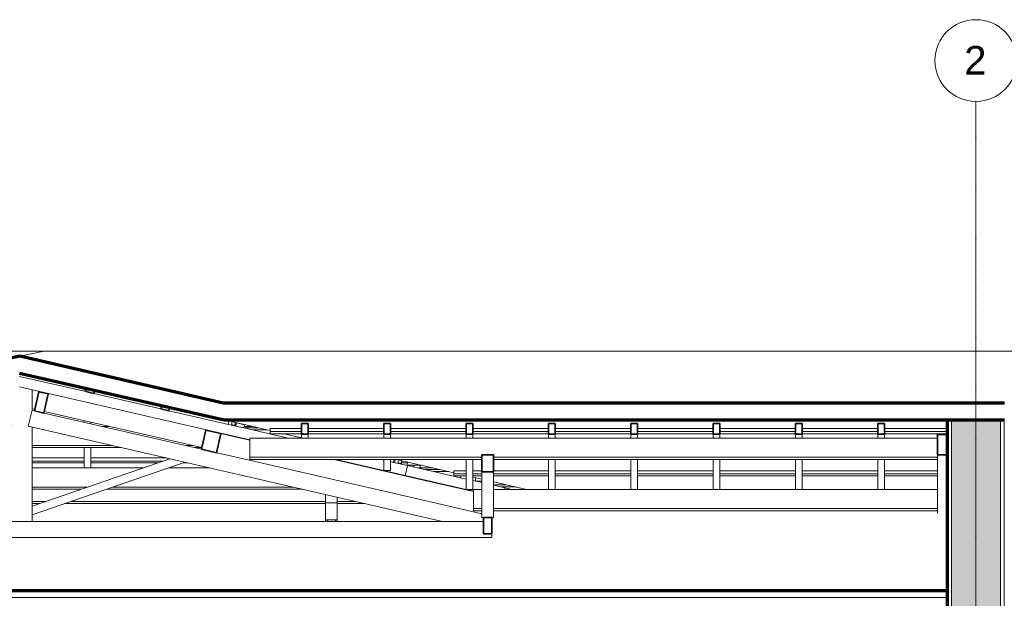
# Model space of a CAD drawing. Header units: millimetres. Extents: x -5363 to 61877, y -2112 to 8822.
# Tile 7 of 17: x 15961 to 21980, y 4677 to 8217. Entities that reach past the tile are written whole.
import ezdxf

# ---------------------------------------------------------------- set-up
doc = ezdxf.new("R2010")
doc.units = ezdxf.units.MM
doc.linetypes.add('_Traço - ponto', pattern=[16, 12, -2, 0, -2])
for name, color, linetype, lineweight in [('A-CLNG', 13, 'Continuous', 18), ('A-GENM', 13, 'Continuous', 18), ('A-GLAZ-CWMG', 51, 'Continuous', 18), ('A-ROOF', 132, 'Continuous', 18), ('A-WALL', 113, 'Continuous', 18), ('A-WALL-PATT', 111, 'Continuous', 70), ('S-GRID', 1, 'Continuous', 9), ('S-GRID-IDEN', 1, 'Continuous', 9)]:
    doc.layers.add(name, color=color, linetype=linetype, lineweight=lineweight)
doc.styles.add('Arial_2', font='arial.ttf', dxfattribs={"height": 175})

# ---------------------------------------------------------------- blocks, each defined once
blk = doc.blocks.new('Rectangular Mullion - 6x12 cm-3934083-CORTE C - CORTE DE IMPLANTAÇÃO')
at = {"layer": 'A-GLAZ-CWMG'}
for p, q in [((14404.8, 5728.7), (14502, 5728.7)), ((14808.6, 5728.7), (14818.4, 5728.7)), ((16465.1, 5728.7), (16508.6, 5728.7)), ((17332.1, 5728.7), (17380.3, 5728.7)), ((15269.8, 5598.7), (15886.8, 5598.7)), ((15886.8, 5611.5), (15330.4, 5611.5)), ((16528.8, 5611.5), (16036.8, 5611.5)), ((16036.8, 5598.7), (16584.1, 5598.7)), ((17018.5, 5611.5), (16975, 5611.5)), ((17030.3, 5598.7), (17073.8, 5598.7))]:
    blk.add_line(p, q, dxfattribs=at)
blk = doc.blocks.new('Rectangular Mullion - 6x12 cm-3934069-CORTE C - CORTE DE IMPLANTAÇÃO')
at = {"layer": 'A-GLAZ-CWMG'}
for p, q in [((17420.3, 5719.6), (17330.4, 5719.6)), ((17475.6, 5706.8), (17385.8, 5706.8))]:
    blk.add_line(p, q, dxfattribs=at)
blk = doc.blocks.new('Rectangular Mullion - 2x5 cm-4253626-CORTE C - CORTE DE IMPLANTAÇÃO')
at = {"layer": 'A-GLAZ-CWMG'}
for p, q in [((18658.4, 5425.5), (18656, 5414.7)), ((18656, 5414.7), (18690.2, 5406.8))]:
    blk.add_line(p, q, dxfattribs=at)
blk = doc.blocks.new('Rectangular Mullion - 2x5 cm-4253628-CORTE C - CORTE DE IMPLANTAÇÃO')
at = {"layer": 'A-GLAZ-CWMG'}
for p, q in [((16036.8, 5535.7), (16355.8, 5535.7)), ((16355.8, 5516.1), (16036.8, 5516.1)), ((16036.8, 5505.5), (16355.8, 5505.5)), ((16395.8, 5535.7), (16858.4, 5535.7)), ((16836.8, 5516.1), (16395.8, 5516.1)), ((16395.8, 5505.5), (16806.1, 5505.5)), ((16959.6, 5505.5), (16989.4, 5505.5)), ((18254, 5516.1), (18248.1, 5516.1)), ((18304.7, 5516.1), (18294, 5516.1)), ((18294, 5505.5), (18329.4, 5505.5))]:
    blk.add_line(p, q, dxfattribs=at)
blk = doc.blocks.new('Rectangular Mullion - 2x5 cm-4253633-CORTE C - CORTE DE IMPLANTAÇÃO')
at = {"layer": 'A-GLAZ-CWMG'}
for p, q in [((18747.1, 5394.7), (18747.1, 5414.2)), ((18747.7, 5414.2), (18747.1, 5414.2)), ((18786.7, 5394.7), (18747.1, 5394.7))]:
    blk.add_line(p, q, dxfattribs=at)
blk = doc.blocks.new('Rectangular Mullion - 2x5 cm-4253635-CORTE C - CORTE DE IMPLANTAÇÃO')
at = {"layer": 'A-GLAZ-CWMG'}
for p, q in [((18614.3, 5438.6), (18614.3, 5457.9)), ((18614.3, 5457.9), (18690.2, 5457.9)), ((18614.3, 5425.5), (18614.3, 5438.6)), ((18690.2, 5438.6), (18614.3, 5438.6)), ((18614.3, 5425.5), (18690.2, 5425.5)), ((18730.2, 5457.9), (18786.7, 5457.9)), ((18786.7, 5438.6), (18730.2, 5438.6)), ((18730.2, 5425.5), (18786.7, 5425.5)), ((18856.7, 5457.9), (19193.7, 5457.9)), ((19193.7, 5438.6), (18856.7, 5438.6)), ((18856.7, 5425.5), (19193.7, 5425.5)), ((19233.7, 5457.9), (19697.2, 5457.9)), ((19697.2, 5438.6), (19233.7, 5438.6)), ((19233.7, 5425.5), (19697.2, 5425.5)), ((19737.2, 5457.9), (20200.7, 5457.9)), ((20200.7, 5438.6), (19737.2, 5438.6)), ((19737.2, 5425.5), (20200.7, 5425.5)), ((20240.7, 5457.9), (20704.2, 5457.9)), ((20704.2, 5438.6), (20240.7, 5438.6)), ((20240.7, 5425.5), (20704.2, 5425.5)), ((20744.2, 5457.9), (21207.6, 5457.9)), ((21207.6, 5438.6), (20744.2, 5438.6)), ((20744.2, 5425.5), (21207.6, 5425.5)), ((21247.6, 5457.9), (21571.1, 5457.9)), ((21571.1, 5438.6), (21247.6, 5438.6)), ((21247.6, 5425.5), (21571.1, 5425.5))]:
    blk.add_line(p, q, dxfattribs=at)
blk = doc.blocks.new('Rectangular Mullion - 2x5 cm-4253637-CORTE C - CORTE DE IMPLANTAÇÃO')
at = {"layer": 'A-GLAZ-CWMG'}
for p, q in [((18226.8, 5513.4), (18246.5, 5508.8)), ((18246.5, 5508.8), (18250.3, 5525.6))]:
    blk.add_line(p, q, dxfattribs=at)
blk = doc.blocks.new('Rectangular Mullion - 2x5 cm-4253639-CORTE C - CORTE DE IMPLANTAÇÃO')
at = {"layer": 'A-GLAZ-CWMG'}
for p, q in [((17285.8, 5750.3), (17281.3, 5730.8)), ((17281.3, 5730.8), (17330, 5719.6)), ((17334.5, 5739.1), (17285.8, 5750.3)), ((17330, 5719.6), (17334.5, 5739.1))]:
    blk.add_line(p, q, dxfattribs=at)
blk = doc.blocks.new('Rectangular Mullion - 2x5 cm-4253640-CORTE C - CORTE DE IMPLANTAÇÃO')
at = {"layer": 'A-GLAZ-CWMG', "lineweight": 35}
for p, q in [((16827.5, 5855.7), (16823.1, 5836.2)), ((16876.3, 5844.5), (16827.5, 5855.7)), ((16871.8, 5825), (16876.3, 5844.5)), ((16823.1, 5836.2), (16871.8, 5825))]:
    blk.add_line(p, q, dxfattribs=at)
blk = doc.blocks.new('Rectangular Mullion - 2x5 cm-4253641-CORTE C - CORTE DE IMPLANTAÇÃO')
at = {"layer": 'A-GLAZ-CWMG', "lineweight": 35}
for p, q in [((16369.3, 5961.1), (16364.8, 5941.6)), ((16418.1, 5949.9), (16369.3, 5961.1)), ((16364.8, 5941.6), (16413.6, 5930.4)), ((16413.6, 5930.4), (16418.1, 5949.9))]:
    blk.add_line(p, q, dxfattribs=at)
blk = doc.blocks.new('Rectangular Mullion - 2x5 cm-4253677-CORTE C - CORTE DE IMPLANTAÇÃO')
at = {"layer": 'A-GLAZ-CWMG'}
for p, q in [((18329.4, 5490.8), (18329.4, 5510.3)), ((18330, 5510.3), (18329.4, 5510.3)), ((18415, 5490.8), (18329.4, 5490.8))]:
    blk.add_line(p, q, dxfattribs=at)
blk = doc.blocks.new('Rectangular Mullion - 2x5 cm-4253693-CORTE C - CORTE DE IMPLANTAÇÃO')
at = {"layer": 'A-GLAZ-CWMG'}
for p, q in [((17491.7, 5696.8), (17491.7, 5716.1)), ((17491.7, 5716.1), (17683.3, 5716.1)), ((17491.7, 5683.7), (17491.7, 5696.8)), ((17683.3, 5696.8), (17491.7, 5696.8)), ((17491.7, 5683.7), (17683.3, 5683.7)), ((17723.3, 5716.1), (18186.8, 5716.1)), ((18186.8, 5696.8), (17723.3, 5696.8)), ((17723.3, 5683.7), (18186.8, 5683.7)), ((18226.8, 5716.1), (18690.2, 5716.1)), ((18690.2, 5696.8), (18226.8, 5696.8)), ((18226.8, 5683.7), (18690.2, 5683.7)), ((18730.2, 5716.1), (19193.7, 5716.1)), ((19193.7, 5696.8), (18730.2, 5696.8)), ((18730.2, 5683.7), (19193.7, 5683.7)), ((19233.7, 5716.1), (19697.2, 5716.1)), ((19697.2, 5696.8), (19233.7, 5696.8)), ((19233.7, 5683.7), (19697.2, 5683.7)), ((19737.2, 5716.1), (20200.7, 5716.1)), ((20200.7, 5696.8), (19737.2, 5696.8)), ((19737.2, 5683.7), (20200.7, 5683.7)), ((20240.7, 5716.1), (20704.2, 5716.1)), ((20704.2, 5696.8), (20240.7, 5696.8)), ((20240.7, 5683.7), (20704.2, 5683.7)), ((20744.2, 5716.1), (21207.6, 5716.1)), ((21207.6, 5696.8), (20744.2, 5696.8)), ((20744.2, 5683.7), (21207.6, 5683.7)), ((21247.6, 5716.1), (21631.1, 5716.1)), ((21631.1, 5696.8), (21247.6, 5696.8)), ((21247.6, 5683.7), (21631.1, 5683.7))]:
    blk.add_line(p, q, dxfattribs=at)
blk = doc.blocks.new('Rectangular Mullion - 6x12 cm 2-3933707-CORTE C - CORTE DE IMPLANTAÇÃO')
at = {"layer": 'A-GLAZ-CWMG', "lineweight": 35}
for p, q in [((17098.8, 5706.1), (17071.9, 5589.2)), ((17190.6, 5685), (17098.8, 5706.1)), ((17163.7, 5568), (17190.6, 5685)), ((17071.9, 5589.2), (17163.7, 5568))]:
    blk.add_line(p, q, dxfattribs=at)
at = {"layer": 'A-GLAZ-CWMG'}
for p, q in [((17190.6, 5685), (17275.9, 5665.4)), ((17249, 5548.4), (17163.7, 5568))]:
    blk.add_line(p, q, dxfattribs=at)
blk = doc.blocks.new('Rectangular Mullion - 6x12 cm 2-3933784-CORTE C - CORTE DE IMPLANTAÇÃO')
at = {"layer": 'A-GLAZ-CWMG'}
for p, q in [((16052.5, 5833.6), (16036.8, 5837.2)), ((17074.1, 5598.7), (16111, 5820.2))]:
    blk.add_line(p, q, dxfattribs=at)
blk = doc.blocks.new('Rectangular Mullion - 6x12 cm 2-3933727-CORTE C - CORTE DE IMPLANTAÇÃO')
at = {"layer": 'A-GLAZ-CWMG'}
blk.add_line((21571.1, 5219), (21571.1, 5195.9), dxfattribs=at)
blk = doc.blocks.new('Rectangular Mullion - 6x12 cm 2-3932887-CORTE C - CORTE DE IMPLANTAÇÃO')
at = {"layer": 'A-GLAZ-CWMG', "lineweight": 35}
for p, q in [((21631.1, 5679.8), (21571.1, 5679.8)), ((21571.1, 5679.8), (21571.1, 5555.4)), ((21631.1, 5555.4), (21631.1, 5679.8)), ((21571.1, 5555.4), (21631.1, 5555.4))]:
    blk.add_line(p, q, dxfattribs=at)
at = {"layer": 'A-GLAZ-CWMG'}
blk.add_line((21571.1, 5555.4), (21571.1, 5533.5), dxfattribs=at)
blk = doc.blocks.new('Rectangular Mullion - 6x12 cm-3933660-CORTE C - CORTE DE IMPLANTAÇÃO')
at = {"layer": 'A-GLAZ-CWMG'}
for p, q in [((17368.5, 5541.3), (17368.5, 5657.1)), ((17368.5, 5657.1), (21571.1, 5657.1)), ((17368.5, 5525.6), (17368.5, 5541.3)), ((18786.7, 5541.3), (17368.5, 5541.3)), ((21571.1, 5541.3), (18856.7, 5541.3)), ((21571.1, 5541.3), (21571.1, 5525.6)), ((17368.5, 5525.6), (18786.7, 5525.6)), ((18856.7, 5525.6), (21571.1, 5525.6))]:
    blk.add_line(p, q, dxfattribs=at)
blk = doc.blocks.new('Rectangular Mullion - 4x6_3-3931213-CORTE C - CORTE DE IMPLANTAÇÃO')
at = {"layer": 'A-GLAZ-CWMG'}
for p, q in [((15959.6, 6034.8), (16364.8, 5941.6)), ((17368.5, 5646.2), (15959, 5970.3)), ((16413.6, 5930.4), (16823.1, 5836.2)), ((16871.8, 5825), (17281.3, 5730.9)), ((17330, 5719.7), (17601.9, 5657.1))]:
    blk.add_line(p, q, dxfattribs=at)
blk = doc.blocks.new('Rectangular Mullion - 4x6_3-3931215-CORTE C - CORTE DE IMPLANTAÇÃO')
at = {"layer": 'A-GLAZ-CWMG'}
for p, q in [((18317.6, 5427.9), (17892.7, 5525.6)), ((18173.7, 5525.6), (18186.8, 5522.6)), ((18246.5, 5508.9), (18331.7, 5489.3)), ((18331.7, 5489.3), (18317.6, 5427.9))]:
    blk.add_line(p, q, dxfattribs=at)
blk = doc.blocks.new('Rectangular Mullion - 4x6_3-3931217-CORTE C - CORTE DE IMPLANTAÇÃO')
at = {"layer": 'A-GLAZ-CWMG'}
for p, q in [((18331.7, 5489.3), (18656, 5414.7)), ((18735.5, 5331.7), (18317.6, 5427.9)), ((18730.2, 5397.6), (18786.7, 5384.6)), ((18856.7, 5368.5), (18925.8, 5352.6)), ((18925.8, 5352.6), (18923.5, 5342.7))]:
    blk.add_line(p, q, dxfattribs=at)
blk = doc.blocks.new('Rectangular Mullion - 4x6_3-3931219-CORTE C - CORTE DE IMPLANTAÇÃO')
at = {"layer": 'A-GLAZ-CWMG'}
blk.add_line((18925.8, 5352.6), (18968.9, 5342.7), dxfattribs=at)
blk = doc.blocks.new('Rectangular Mullion - 4x6_3-3931011-CORTE C - CORTE DE IMPLANTAÇÃO')
at = {"layer": 'A-GLAZ-CWMG'}
for p, q in [((18369.8, 5480.5), (18369.8, 5490.8)), ((18409.8, 5474.3), (18409.8, 5490.8))]:
    blk.add_line(p, q, dxfattribs=at)
blk = doc.blocks.new('Rectangular Mullion - 4x6_3-V1-CORTE C - CORTE DE IMPLANTAÇÃO')
at = {"layer": 'A-GLAZ-CWMG'}
for p, q in [((16355.8, 5943.7), (16355.8, 5964.4)), ((16355.8, 5753.9), (16355.8, 5763.9)), ((16395.8, 5744.7), (16395.8, 5754.7)), ((16355.8, 5474.3), (16355.8, 5598.7)), ((16395.8, 5474.3), (16395.8, 5598.7))]:
    blk.add_line(p, q, dxfattribs=at)
blk = doc.blocks.new('Rectangular Mullion - 4x6_3-3925304-CORTE C - CORTE DE IMPLANTAÇÃO')
at = {"layer": 'A-GLAZ-CWMG'}
for p, q in [((17237.4, 5761.6), (17237.4, 5741)), ((17257.4, 5737.3), (17253.1, 5737.3)), ((17257.4, 5737.3), (17257.4, 5757)), ((17277.4, 5737.3), (17257.4, 5737.3)), ((17277.4, 5737.3), (17277.4, 5752.4)), ((17277.4, 5731.8), (17277.4, 5737.3)), ((17237.4, 5675.8), (17239.8, 5675.8))]:
    blk.add_line(p, q, dxfattribs=at)
blk = doc.blocks.new('Rectangular Mullion - 4x6_3-3931069-CORTE C - CORTE DE IMPLANTAÇÃO')
at = {"layer": 'A-GLAZ-CWMG'}
for p, q in [((18254, 5525.6), (18254, 5507.1)), ((18274, 5503.5), (18269.8, 5503.5)), ((18274, 5503.5), (18274, 5523.2)), ((18294, 5503.5), (18274, 5503.5)), ((18294, 5503.5), (18294, 5518.6)), ((18294, 5497.9), (18294, 5503.5)), ((18254, 5441.9), (18256.4, 5441.9))]:
    blk.add_line(p, q, dxfattribs=at)
blk = doc.blocks.new('Rectangular Mullion - 4x6_3-3931227-CORTE C - CORTE DE IMPLANTAÇÃO')
at = {"layer": 'A-GLAZ-CWMG', "lineweight": 35}
for p, q in [((21227.6, 5747.1), (21207.6, 5747.1)), ((21207.6, 5747.1), (21207.6, 5681.8)), ((21247.6, 5747.1), (21227.6, 5747.1)), ((21247.6, 5681.8), (21247.6, 5747.1)), ((21207.6, 5681.8), (21247.6, 5681.8))]:
    blk.add_line(p, q, dxfattribs=at)
at = {"layer": 'A-GLAZ-CWMG'}
for p, q in [((21207.6, 5657.1), (21207.6, 5681.8)), ((21247.6, 5657.1), (21247.6, 5681.8)), ((21207.6, 5342.7), (21207.6, 5525.6)), ((21247.6, 5342.7), (21247.6, 5525.6))]:
    blk.add_line(p, q, dxfattribs=at)
blk = doc.blocks.new('Rectangular Mullion - 4x6_3-3931229-CORTE C - CORTE DE IMPLANTAÇÃO')
at = {"layer": 'A-GLAZ-CWMG', "lineweight": 35}
for p, q in [((18710.2, 5747.1), (18690.2, 5747.1)), ((18690.2, 5747.1), (18690.2, 5681.8)), ((18730.2, 5747.1), (18710.2, 5747.1)), ((18730.2, 5681.8), (18730.2, 5747.1)), ((18690.2, 5681.8), (18730.2, 5681.8))]:
    blk.add_line(p, q, dxfattribs=at)
at = {"layer": 'A-GLAZ-CWMG'}
for p, q in [((18690.2, 5657.1), (18690.2, 5681.8)), ((18730.2, 5657.1), (18730.2, 5681.8)), ((18690.2, 5342.6), (18690.2, 5525.6)), ((18730.2, 5342.6), (18730.2, 5525.6)), ((18730.2, 5342.6), (18690.2, 5342.6))]:
    blk.add_line(p, q, dxfattribs=at)
blk = doc.blocks.new('Rectangular Mullion - 4x6_3-3931231-CORTE C - CORTE DE IMPLANTAÇÃO')
at = {"layer": 'A-GLAZ-CWMG', "lineweight": 35}
for p, q in [((18206.8, 5747.1), (18186.8, 5747.1)), ((18186.8, 5747.1), (18186.8, 5681.8)), ((18226.8, 5747.1), (18206.8, 5747.1)), ((18226.8, 5681.8), (18226.8, 5747.1)), ((18186.8, 5681.8), (18226.8, 5681.8))]:
    blk.add_line(p, q, dxfattribs=at)
at = {"layer": 'A-GLAZ-CWMG'}
for p, q in [((18186.8, 5657.1), (18186.8, 5681.8)), ((18226.8, 5657.1), (18226.8, 5681.8)), ((18186.8, 5458.4), (18186.8, 5525.6)), ((18226.8, 5458.4), (18226.8, 5525.6)), ((18226.8, 5458.4), (18186.8, 5458.4))]:
    blk.add_line(p, q, dxfattribs=at)
blk = doc.blocks.new('Rectangular Mullion - 4x6_3-3931233-CORTE C - CORTE DE IMPLANTAÇÃO')
at = {"layer": 'A-GLAZ-CWMG', "lineweight": 35}
for p, q in [((17703.3, 5747.1), (17683.3, 5747.1)), ((17683.3, 5747.1), (17683.3, 5681.8)), ((17723.3, 5747.1), (17703.3, 5747.1)), ((17723.3, 5681.8), (17723.3, 5747.1)), ((17683.3, 5681.8), (17723.3, 5681.8))]:
    blk.add_line(p, q, dxfattribs=at)
at = {"layer": 'A-GLAZ-CWMG'}
for p, q in [((17683.3, 5657.1), (17683.3, 5681.8)), ((17723.3, 5657.1), (17723.3, 5681.8))]:
    blk.add_line(p, q, dxfattribs=at)
blk = doc.blocks.new('Rectangular Mullion - 6x12 cm-4082038-CORTE C - CORTE DE IMPLANTAÇÃO')
at = {"layer": 'A-GLAZ-CWMG'}
for p, q in [((16036.8, 5474.3), (16715.4, 5474.3)), ((16869, 5474.3), (17125.1, 5474.3)), ((18396.7, 5474.3), (18486.5, 5474.3)), ((16374.8, 5357), (16036.8, 5357)), ((16036.8, 5344.3), (16337.9, 5344.3)), ((16491.5, 5344.3), (17690.3, 5344.3)), ((17635, 5357), (16528.4, 5357))]:
    blk.add_line(p, q, dxfattribs=at)
blk = doc.blocks.new('Rectangular Mullion - 6x12 cm-4090283-CORTE C - CORTE DE IMPLANTAÇÃO')
at = {"layer": 'A-GLAZ-CWMG'}
for p, q in [((18246.2, 5442.2), (18246.2, 5444.3)), ((18301.5, 5431.6), (18301.5, 5429.5)), ((18526.4, 5465.1), (18436.6, 5465.1)), ((18581.7, 5452.4), (18491.9, 5452.4))]:
    blk.add_line(p, q, dxfattribs=at)
blk = doc.blocks.new('Rectangular Mullion - 6x12 cm-3933667-CORTE C - CORTE DE IMPLANTAÇÃO')
at = {"layer": 'A-GLAZ-CWMG', "lineweight": 35}
for p, q in [((16077.2, 5941.1), (16050.3, 5824.1)), ((16135.7, 5927.6), (16077.2, 5941.1)), ((16108.8, 5810.7), (16135.7, 5927.6)), ((16050.3, 5824.1), (16108.8, 5810.7))]:
    blk.add_line(p, q, dxfattribs=at)
blk = doc.blocks.new('Rectangular Mullion - 6x12 cm 2-3933760-CORTE C - CORTE DE IMPLANTAÇÃO')
at = {"layer": 'A-GLAZ-CWMG'}
for p, q in [((15886.8, 5953.1), (15851.3, 5945.7)), ((16039.4, 5862.5), (16036.8, 5862))]:
    blk.add_line(p, q, dxfattribs=at)
blk = doc.blocks.new('Rectangular Mullion - 6x12 cm 2-4252341-CORTE C - CORTE DE IMPLANTAÇÃO')
at = {"layer": 'A-GLAZ-CWMG'}
for p, q in [((17275.9, 5665.4), (17368.5, 5644.1)), ((18418.5, 5279.5), (17249, 5548.4)), ((17883.6, 5525.6), (18445.4, 5396.4))]:
    blk.add_line(p, q, dxfattribs=at)
blk = doc.blocks.new('Rectangular Mullion - 6x12 cm 2-V6-CORTE C - CORTE DE IMPLANTAÇÃO')
at = {"layer": 'A-GLAZ-CWMG'}
blk.add_line((21571.1, 5533.5), (21571.1, 5219), dxfattribs=at)
blk = doc.blocks.new('Rectangular Mullion - 6x12 cm-3933678-CORTE C - CORTE DE IMPLANTAÇÃO')
at = {"layer": 'A-GLAZ-CWMG'}
for p, q in [((18735.5, 5226.9), (18735.5, 5342.7)), ((18735.5, 5342.7), (18786.7, 5342.7)), ((18856.7, 5342.7), (21571.1, 5342.7)), ((18735.5, 5211.2), (18735.5, 5226.9)), ((18786.7, 5226.9), (18735.5, 5226.9)), ((18735.5, 5211.2), (18786.7, 5211.2)), ((21571.1, 5226.9), (18856.7, 5226.9)), ((18856.7, 5211.2), (21571.1, 5211.2)), ((21571.1, 5226.9), (21571.1, 5211.2))]:
    blk.add_line(p, q, dxfattribs=at)
blk = doc.blocks.new('tesoura4 - tesoura-4028726-CORTE C - CORTE DE IMPLANTAÇÃO')
at = {"layer": 'A-GENM'}
for p, q in [((17831.1, 5260.3), (17831.1, 5311.9)), ((17831.1, 5157.9), (17831.1, 5260.3)), ((17831.1, 5260.3), (17901.1, 5260.3)), ((17901.1, 5295.8), (17901.1, 5260.3)), ((17901.1, 5260.3), (17901.1, 5157.9)), ((17831.1, 5147.8), (17831.1, 5157.9)), ((17831.1, 5157.9), (17901.1, 5157.9)), ((17841.1, 5147.8), (17841.1, 5157.9)), ((17891.1, 5157.9), (17891.1, 5147.8)), ((17901.1, 5157.9), (17901.1, 5147.8))]:
    blk.add_line(p, q, dxfattribs=at)
blk = doc.blocks.new('tesoura7 - tesoura-4029809-CORTE C - CORTE DE IMPLANTAÇÃO')
at = {"layer": 'A-GENM'}
for p, q in [((15886.8, 5955.2), (15886.8, 5830.5)), ((16036.8, 5827.2), (16036.8, 5952.4)), ((15806.2, 5813.6), (14730.4, 5587.6)), ((15886.8, 5830.5), (15865, 5825.9)), ((15912.9, 5733.8), (15886.8, 5830.5)), ((16036.8, 5827.2), (16012.6, 5730.2)), ((16050.3, 5824.1), (16036.8, 5827.2)), ((17071.9, 5589.2), (16108.8, 5810.7)), ((13122.4, 5147.8), (15912.9, 5733.8)), ((15886.8, 5728.3), (15886.8, 5147.8)), ((16012.6, 5730.2), (18544.9, 5147.8)), ((16036.8, 5147.8), (16036.8, 5724.6)), ((15886.8, 5240.7), (15007.1, 5543.6)), ((14911.7, 5523.5), (15886.8, 5187.8)), ((16879.5, 5530.8), (16036.8, 5240.7)), ((16036.8, 5187.8), (16971.6, 5509.6)), ((15886.8, 5187.8), (15886.8, 5240.7)), ((16036.8, 5240.7), (16036.8, 5187.8)), ((13061.1, 5147.8), (13122.4, 5147.8)), ((18544.9, 5147.8), (13122.4, 5147.8)), ((15886.8, 5147.8), (16036.8, 5147.8)), ((18544.9, 5147.8), (18796.7, 5147.8))]:
    blk.add_line(p, q, dxfattribs=at)
blk = doc.blocks.new('tesoura9 - tesoura-4031350-CORTE C - CORTE DE IMPLANTAÇÃO')
at = {"layer": 'A-GENM', "lineweight": 35}
for p, q in [((18856.7, 5555.4), (18786.7, 5555.4)), ((18786.7, 5555.4), (18786.7, 5451.8)), ((18856.7, 5451.8), (18856.7, 5555.4)), ((18786.7, 5451.8), (18856.7, 5451.8)), ((18846.7, 5170.8), (18796.7, 5170.8)), ((18796.7, 5170.8), (18796.7, 5070.8)), ((18846.7, 5070.8), (18846.7, 5170.8)), ((18796.7, 5070.8), (18846.7, 5070.8))]:
    blk.add_line(p, q, dxfattribs=at)
at = {"layer": 'A-GENM'}
for p, q in [((18786.7, 5170.8), (18786.7, 5451.8)), ((18856.7, 5451.8), (18856.7, 5170.8)), ((18796.7, 5170.8), (18786.7, 5170.8)), ((18856.7, 5170.8), (18846.7, 5170.8))]:
    blk.add_line(p, q, dxfattribs=at)
blk = doc.blocks.new('Rectangular Mullion - 6x12 cm-4082021-CORTE C - CORTE DE IMPLANTAÇÃO')
at = {"layer": 'A-GLAZ-CWMG'}
for p, q in [((18936.6, 5370.8), (18856.7, 5370.8)), ((18991.9, 5358.1), (18902.1, 5358.1)), ((18656.4, 5347.9), (18656.4, 5349.9)), ((18711.7, 5337.2), (18711.7, 5335.1))]:
    blk.add_line(p, q, dxfattribs=at)
blk = doc.blocks.new('Rectangular Mullion - 6x12 cm-4082041-CORTE C - CORTE DE IMPLANTAÇÃO')
at = {"layer": 'A-GLAZ-CWMG'}
for p, q in [((16120.4, 5269.4), (16036.8, 5269.4)), ((16036.8, 5256.7), (16083.4, 5256.7)), ((16237, 5256.7), (17831.1, 5256.7)), ((17831.1, 5269.4), (16274, 5269.4)), ((18015.9, 5269.4), (17901.1, 5269.4)), ((17901.1, 5256.7), (18071.2, 5256.7))]:
    blk.add_line(p, q, dxfattribs=at)
blk = doc.blocks.new('Rectangular Mullion - 6x12 cm 2-4252394-CORTE C - CORTE DE IMPLANTAÇÃO')
at = {"layer": 'A-GLAZ-CWMG'}
for p, q in [((18445.4, 5396.4), (18735.5, 5329.7)), ((18786.7, 5194.8), (18418.5, 5279.5))]:
    blk.add_line(p, q, dxfattribs=at)
blk = doc.blocks.new('Grid - Head Grid-11506-CORTE C - CORTE DE IMPLANTAÇÃO')
at = {"layer": 'S-GRID-IDEN'}
blk.add_circle((29896.1, 7967.2), 250, dxfattribs=at)

msp = doc.modelspace()

# ---------------------------------------------------------------- hatches: boundary and pattern name
at = {"layer": 'A-WALL-PATT'}
msp.add_hatch(color=256, dxfattribs=at).paths.add_polyline_path([(21656.1, -140), (21956.1, -139.5), (21956.1, 5768), (21656.1, 5768), (21656.1, -45.3)], flags=0)

# ---------------------------------------------------------------- linework, layer by layer
at = {"layer": 'A-CLNG', "lineweight": 70}
msp.add_line((21631.1, 4721.9), (10351.1, 4721.9), dxfattribs=at)
at = {"layer": 'A-CLNG'}
msp.add_line((21631.1, 4681.9), (10351.1, 4681.9), dxfattribs=at)
at = {"layer": 'A-ROOF'}
for p, q in [((4043.8, 6189.1), (16110.5, 6189.1)), ((16110.9, 6189.2), (15961.1, 6157.8)), ((27444.8, 6189.2), (16110.9, 6189.2)), ((17209.7, 5768), (17491.7, 5703.1)), ((17576.3, 5683.7), (17683.3, 5659)), ((18263.5, 5525.6), (18614.3, 5444.9)), ((18730.2, 5418.2), (18786.7, 5405.3)), ((18856.7, 5389.2), (19058.6, 5342.7))]:
    msp.add_line(p, q, dxfattribs=at)
at = {"layer": 'A-ROOF', "lineweight": 70}
for p, q in [((15961.1, 6157.8), (14597.8, 5871.5)), ((17205.3, 5871.6), (15961.1, 6157.8)), ((15960.2, 6055.4), (17209.7, 5768)), ((21981.1, 5871.6), (17205.3, 5871.6)), ((17209.7, 5768), (21981.1, 5768))]:
    msp.add_line(p, q, dxfattribs=at)
at = {"layer": 'A-WALL', "lineweight": 70}
msp.add_line((21631.1, 5768), (21631.1, 870), dxfattribs=at)
at = {"layer": 'A-WALL'}
for p, q in [((21633.6, -140), (21633.6, 5768)), ((21656.1, -140), (21656.1, 5768)), ((21956.1, -140), (21956.1, 5768)), ((21978.6, -140), (21978.6, 5768)), ((18846.1, 5070.8), (18846.1, 5048.7)), ((18846.1, 5048.7), (13061.1, 5048.7))]:
    msp.add_line(p, q, dxfattribs=at)
at = {"layer": 'S-GRID', "linetype": '_Traço - ponto'}
msp.add_line((21806.1, -1230.9), (21806.1, 7717.2), dxfattribs=at)

# ---------------------------------------------------------------- block references
at = {"layer": 'A-GENM'}
for name in ['tesoura7 - tesoura-4029809-CORTE C - CORTE DE IMPLANTAÇÃO', 'tesoura9 - tesoura-4031350-CORTE C - CORTE DE IMPLANTAÇÃO', 'tesoura4 - tesoura-4028726-CORTE C - CORTE DE IMPLANTAÇÃO']:
    msp.add_blockref(name, (0, 0), dxfattribs=at)
at = {"layer": 'A-GLAZ-CWMG'}
for name, p in [('Rectangular Mullion - 4x6_3-3931213-CORTE C - CORTE DE IMPLANTAÇÃO', (0, 0)), ('Rectangular Mullion - 4x6_3-V1-CORTE C - CORTE DE IMPLANTAÇÃO', (0, 0)), ('Rectangular Mullion - 2x5 cm-4253641-CORTE C - CORTE DE IMPLANTAÇÃO', (0, 0)), ('Rectangular Mullion - 6x12 cm 2-3933760-CORTE C - CORTE DE IMPLANTAÇÃO', (0, 0)), ('Rectangular Mullion - 6x12 cm-3933667-CORTE C - CORTE DE IMPLANTAÇÃO', (0, 0)), ('Rectangular Mullion - 2x5 cm-4253640-CORTE C - CORTE DE IMPLANTAÇÃO', (0, 0)), ('Rectangular Mullion - 6x12 cm 2-3933784-CORTE C - CORTE DE IMPLANTAÇÃO', (0, 0)), ('Rectangular Mullion - 6x12 cm-3934083-CORTE C - CORTE DE IMPLANTAÇÃO', (0, 0)), ('Rectangular Mullion - 4x6_3-3925304-CORTE C - CORTE DE IMPLANTAÇÃO', (0, 0)), ('Rectangular Mullion - 2x5 cm-4253639-CORTE C - CORTE DE IMPLANTAÇÃO', (0, 0)), ('Rectangular Mullion - 6x12 cm-3934069-CORTE C - CORTE DE IMPLANTAÇÃO', (0, 0)), ('Rectangular Mullion - 4x6_3-3931233-CORTE C - CORTE DE IMPLANTAÇÃO', (0, 0)), ('Rectangular Mullion - 4x6_3-3931231-CORTE C - CORTE DE IMPLANTAÇÃO', (0, 0)), ('Rectangular Mullion - 4x6_3-3931229-CORTE C - CORTE DE IMPLANTAÇÃO', (0, 0)), ('Rectangular Mullion - 4x6_3-3931227-CORTE C - CORTE DE IMPLANTAÇÃO', (-2013.9, 0)), ('Rectangular Mullion - 4x6_3-3931227-CORTE C - CORTE DE IMPLANTAÇÃO', (-1510.4, 0)), ('Rectangular Mullion - 4x6_3-3931227-CORTE C - CORTE DE IMPLANTAÇÃO', (-1007, 0)), ('Rectangular Mullion - 4x6_3-3931227-CORTE C - CORTE DE IMPLANTAÇÃO', (-503.5, 0)), ('Rectangular Mullion - 4x6_3-3931227-CORTE C - CORTE DE IMPLANTAÇÃO', (0, 0)), ('Rectangular Mullion - 6x12 cm 2-3933707-CORTE C - CORTE DE IMPLANTAÇÃO', (0, 0)), ('Rectangular Mullion - 6x12 cm 2-4252341-CORTE C - CORTE DE IMPLANTAÇÃO', (0, 0)), ('Rectangular Mullion - 2x5 cm-4253693-CORTE C - CORTE DE IMPLANTAÇÃO', (0, 0)), ('Rectangular Mullion - 6x12 cm 2-3932887-CORTE C - CORTE DE IMPLANTAÇÃO', (0, 0)), ('Rectangular Mullion - 6x12 cm-3933660-CORTE C - CORTE DE IMPLANTAÇÃO', (0, 0)), ('Rectangular Mullion - 2x5 cm-4253628-CORTE C - CORTE DE IMPLANTAÇÃO', (0, 0)), ('Rectangular Mullion - 4x6_3-3931215-CORTE C - CORTE DE IMPLANTAÇÃO', (0, 0)), ('Rectangular Mullion - 2x5 cm-4253637-CORTE C - CORTE DE IMPLANTAÇÃO', (0, 0)), ('Rectangular Mullion - 4x6_3-3931069-CORTE C - CORTE DE IMPLANTAÇÃO', (0, 0)), ('Rectangular Mullion - 4x6_3-3931217-CORTE C - CORTE DE IMPLANTAÇÃO', (0, 0)), ('Rectangular Mullion - 2x5 cm-4253677-CORTE C - CORTE DE IMPLANTAÇÃO', (0, 0)), ('Rectangular Mullion - 4x6_3-3931011-CORTE C - CORTE DE IMPLANTAÇÃO', (0, 0)), ('Rectangular Mullion - 6x12 cm 2-V6-CORTE C - CORTE DE IMPLANTAÇÃO', (0, 0)), ('Rectangular Mullion - 6x12 cm-4082038-CORTE C - CORTE DE IMPLANTAÇÃO', (0, 0)), ('Rectangular Mullion - 6x12 cm-4090283-CORTE C - CORTE DE IMPLANTAÇÃO', (0, 0)), ('Rectangular Mullion - 2x5 cm-4253635-CORTE C - CORTE DE IMPLANTAÇÃO', (0, 0)), ('Rectangular Mullion - 2x5 cm-4253626-CORTE C - CORTE DE IMPLANTAÇÃO', (0, 0)), ('Rectangular Mullion - 6x12 cm-4082041-CORTE C - CORTE DE IMPLANTAÇÃO', (0, 0)), ('Rectangular Mullion - 6x12 cm 2-4252394-CORTE C - CORTE DE IMPLANTAÇÃO', (0, 0)), ('Rectangular Mullion - 6x12 cm-4082021-CORTE C - CORTE DE IMPLANTAÇÃO', (0, 0)), ('Rectangular Mullion - 2x5 cm-4253633-CORTE C - CORTE DE IMPLANTAÇÃO', (0, 0)), ('Rectangular Mullion - 6x12 cm-3933678-CORTE C - CORTE DE IMPLANTAÇÃO', (0, 0)), ('Rectangular Mullion - 4x6_3-3931219-CORTE C - CORTE DE IMPLANTAÇÃO', (0, 0)), ('Rectangular Mullion - 6x12 cm 2-3933727-CORTE C - CORTE DE IMPLANTAÇÃO', (0, 0))]:
    msp.add_blockref(name, p, dxfattribs=at)
at = {"layer": 'S-GRID-IDEN'}
msp.add_blockref('Grid - Head Grid-11506-CORTE C - CORTE DE IMPLANTAÇÃO', (-8090, 0), dxfattribs=at)

# ---------------------------------------------------------------- texts
at = {"layer": 'S-GRID-IDEN', "insert": (21734.8, 8056.6), "char_height": 175, "width": 168.354, "attachment_point": 1, "style": 'Arial_2'}
msp.add_mtext('2', dxfattribs=at)

doc.saveas('drawing.dxf')
